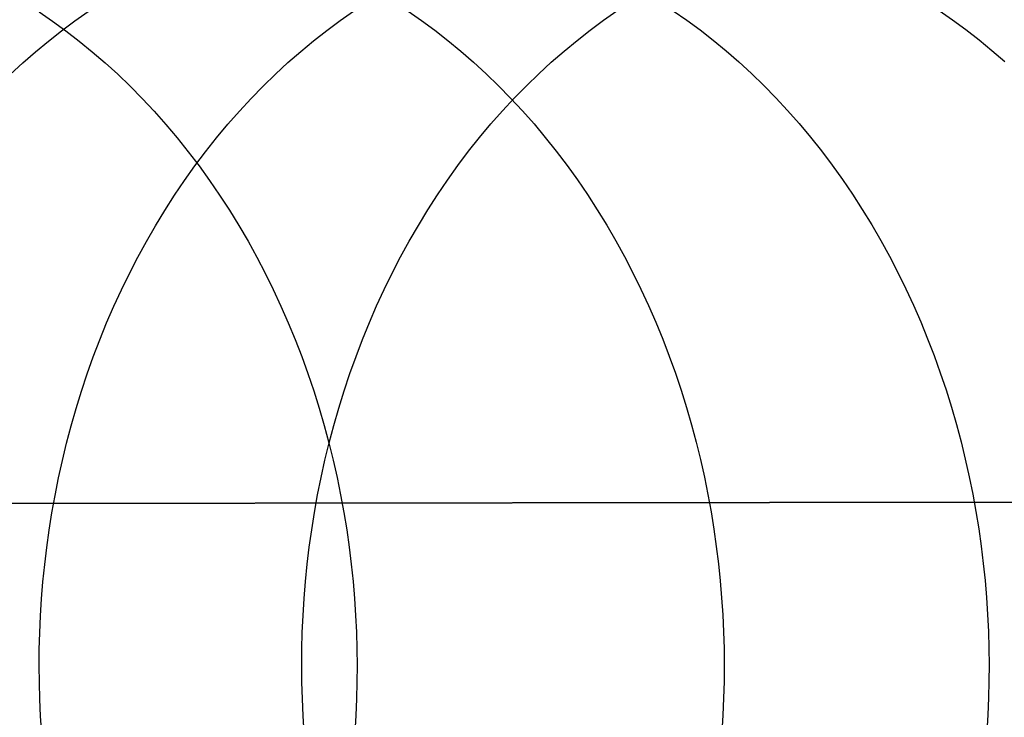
# Model space of a CAD drawing. Header units: millimetres. Extents: x -2852 to 102, y -106 to 97.
# Tile 108 of 256: x -2668.72 to -2659.49, y -5.65 to 0.89. Entities that reach past the tile are written whole.
import ezdxf

# ---------------------------------------------------------------- set-up
doc = ezdxf.new("R2010")
doc.units = ezdxf.units.MM
doc.header["$MEASUREMENT"] = 0
doc.layers.add('Predefinito', color=5, linetype='Continuous')

msp = doc.modelspace()

# ---------------------------------------------------------------- linework, layer by layer
at = {"layer": 'Predefinito', "extrusion": (-0.572356, -0.000782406, 0.820005)}
msp.add_lwpolyline([(1.5243, -1624.0521), (1.369, -1624.0504), (1.2123, -1624.0452), (1.0544, -1624.0363), (0.8953, -1624.0238), (0.7353, -1624.0075), (0.5745, -1623.9874), (0.4128, -1623.9633), (0.2506, -1623.9353), (0.0879, -1623.9031), (-0.0752, -1623.8669), (-0.2385, -1623.8265), (-0.4018, -1623.7819), (-0.565, -1623.733), (-0.7279, -1623.6799), (-0.8904, -1623.6224), (-1.0523, -1623.5606), (-1.2135, -1623.4945), (-1.3737, -1623.424), (-1.5329, -1623.3492), (-1.6907, -1623.2701), (-1.8472, -1623.1867), (-2.002, -1623.099), (-2.155, -1623.0071), (-2.3061, -1622.9111), (-2.4551, -1622.8109), (-2.6018, -1622.7067), (-2.7461, -1622.5986), (-2.8878, -1622.4866), (-3.0267, -1622.3708), (-3.1627, -1622.2513), (-3.2956, -1622.1283), (-3.4254, -1622.0019), (-3.5519, -1621.8721), (-3.6749, -1621.7391), (-3.7944, -1621.6031), (-3.9101, -1621.4642), (-4.0222, -1621.3225), (-4.1303, -1621.1783), (-4.2345, -1621.0316), (-4.3346, -1620.8826), (-4.4307, -1620.7315), (-4.5226, -1620.5784), (-4.6102, -1620.4236), (-4.6937, -1620.2672), (-4.7728, -1620.1093), (-4.8476, -1619.9502), (-4.9181, -1619.7899), (-4.9842, -1619.6288), (-5.046, -1619.4669), (-5.1034, -1619.3044), (-5.1566, -1619.1414), (-5.2055, -1618.9782), (-5.2501, -1618.8149), (-5.2905, -1618.6517), (-5.3267, -1618.4886), (-5.3588, -1618.3259), (-5.3869, -1618.1636), (-5.4109, -1618.002), (-5.4311, -1617.8411), (-5.4474, -1617.6811), (-5.4599, -1617.5221), (-5.4687, -1617.3642), (-5.4739, -1617.2075), (-5.4757, -1617.0521), (-5.4739, -1616.8967), (-5.4687, -1616.7401), (-5.4599, -1616.5821), (-5.4474, -1616.4231), (-5.4311, -1616.2631), (-5.4109, -1616.1022), (-5.3869, -1615.9406), (-5.3588, -1615.7784), (-5.3267, -1615.6156), (-5.2905, -1615.4526), (-5.2501, -1615.2893), (-5.2055, -1615.126), (-5.1566, -1614.9628), (-5.1034, -1614.7999), (-5.046, -1614.6374), (-4.9842, -1614.4755), (-4.9181, -1614.3143), (-4.8476, -1614.1541), (-4.7728, -1613.9949), (-4.6937, -1613.8371), (-4.6102, -1613.6806), (-4.5226, -1613.5258), (-4.4307, -1613.3727), (-4.3346, -1613.2216), (-4.2345, -1613.0727), (-4.1303, -1612.926), (-4.0222, -1612.7817), (-3.9101, -1612.64), (-3.7944, -1612.5011), (-3.6749, -1612.3651), (-3.5519, -1612.2321), (-3.4254, -1612.1024), (-3.2956, -1611.9759), (-3.1627, -1611.8529), (-3.0267, -1611.7334), (-2.8878, -1611.6176), (-2.7461, -1611.5056), (-2.6018, -1611.3975), (-2.4551, -1611.2933), (-2.3061, -1611.1931), (-2.155, -1611.0971), (-2.002, -1611.0052), (-1.8472, -1610.9175), (-1.6907, -1610.8341), (-1.5329, -1610.755), (-1.3737, -1610.6802), (-1.2135, -1610.6097), (-1.0523, -1610.5436), (-0.8904, -1610.4818), (-0.7279, -1610.4243), (-0.565, -1610.3712), (-0.4018, -1610.3223), (-0.2385, -1610.2777), (-0.0752, -1610.2373), (0.0879, -1610.2011), (0.2506, -1610.169), (0.4128, -1610.1409), (0.5745, -1610.1169), (0.7353, -1610.0967), (0.8953, -1610.0804), (1.0544, -1610.0679), (1.2123, -1610.0591), (1.369, -1610.0538), (1.5243, -1610.0521), (1.6797, -1610.0538), (1.8364, -1610.0591), (1.9943, -1610.0679), (2.1533, -1610.0804), (2.3133, -1610.0967), (2.4742, -1610.1169), (2.6358, -1610.1409), (2.7981, -1610.169), (2.9608, -1610.2011), (3.1239, -1610.2373), (3.2871, -1610.2777), (3.4504, -1610.3223), (3.6136, -1610.3712), (3.7766, -1610.4243), (3.9391, -1610.4818), (4.101, -1610.5436), (4.2622, -1610.6097), (4.4224, -1610.6802), (4.5815, -1610.755), (4.7394, -1610.8341), (4.8958, -1610.9175), (5.0507, -1611.0052), (5.2037, -1611.0971), (5.3548, -1611.1931), (5.5038, -1611.2933), (5.6505, -1611.3975), (5.7948, -1611.5056), (5.9364, -1611.6176), (6.0753, -1611.7334), (6.2113, -1611.8529), (6.3443, -1611.9759), (6.4741, -1612.1024), (6.6005, -1612.2321), (6.7236, -1612.3651), (6.843, -1612.5011), (6.9588, -1612.64), (7.0708, -1612.7817), (7.179, -1612.926), (7.2831, -1613.0727), (7.3833, -1613.2216), (7.4793, -1613.3727), (7.5712, -1613.5258), (7.6589, -1613.6806), (7.7423, -1613.8371), (7.8214, -1613.9949), (7.8962, -1614.1541), (7.9667, -1614.3143), (8.0328, -1614.4755), (8.0946, -1614.6374), (8.1521, -1614.7999), (8.2053, -1614.9628), (8.2541, -1615.126), (8.2987, -1615.2893), (8.3391, -1615.4526), (8.3754, -1615.6156), (8.4075, -1615.7784), (8.4355, -1615.9406), (8.4596, -1616.1022), (8.4797, -1616.2631), (8.496, -1616.4231), (8.5085, -1616.5821), (8.5174, -1616.7401), (8.5226, -1616.8967), (8.5243, -1617.0521), (8.5226, -1617.2075), (8.5174, -1617.3642), (8.5085, -1617.5221), (8.496, -1617.6811), (8.4797, -1617.8411), (8.4596, -1618.002), (8.4355, -1618.1636), (8.4075, -1618.3259), (8.3754, -1618.4886), (8.3391, -1618.6517), (8.2987, -1618.8149), (8.2541, -1618.9782), (8.2053, -1619.1414), (8.1521, -1619.3044), (8.0946, -1619.4669), (8.0328, -1619.6288), (7.9667, -1619.7899), (7.8962, -1619.9502), (7.8214, -1620.1093), (7.7423, -1620.2672), (7.6589, -1620.4236), (7.5712, -1620.5784), (7.4793, -1620.7315), (7.3833, -1620.8826), (7.2831, -1621.0316), (7.179, -1621.1783), (7.0708, -1621.3225), (6.9588, -1621.4642), (6.843, -1621.6031), (6.7236, -1621.7391), (6.6005, -1621.8721), (6.4741, -1622.0019), (6.3443, -1622.1283), (6.2113, -1622.2513), (6.0753, -1622.3708), (5.9364, -1622.4866), (5.7948, -1622.5986), (5.6505, -1622.7067), (5.5038, -1622.8109), (5.3548, -1622.9111), (5.2037, -1623.0071), (5.0507, -1623.099), (4.8958, -1623.1867), (4.7394, -1623.2701), (4.5815, -1623.3492), (4.4224, -1623.424), (4.2622, -1623.4945), (4.101, -1623.5606), (3.9391, -1623.6224), (3.7766, -1623.6799), (3.6136, -1623.733), (3.4504, -1623.7819), (3.2871, -1623.8265), (3.1239, -1623.8669), (2.9608, -1623.9031), (2.7981, -1623.9353), (2.6358, -1623.9633), (2.4742, -1623.9874), (2.3133, -1624.0075), (2.1533, -1624.0238), (1.9943, -1624.0363), (1.8364, -1624.0452), (1.6797, -1624.0504), (1.5243, -1624.0521)], dxfattribs=at)
msp.add_lwpolyline([(1.5243, -1624.0521), (1.369, -1624.0504), (1.2123, -1624.0452), (1.0544, -1624.0363), (0.8953, -1624.0238), (0.7353, -1624.0075), (0.5745, -1623.9874), (0.4128, -1623.9633), (0.2506, -1623.9353), (0.0879, -1623.9031), (-0.0752, -1623.8669), (-0.2385, -1623.8265), (-0.4018, -1623.7819), (-0.565, -1623.733), (-0.7279, -1623.6799), (-0.8904, -1623.6224), (-1.0523, -1623.5606), (-1.2135, -1623.4945), (-1.3737, -1623.424), (-1.5329, -1623.3492), (-1.6907, -1623.2701), (-1.8472, -1623.1867), (-2.002, -1623.099), (-2.155, -1623.0071), (-2.3061, -1622.9111), (-2.4551, -1622.8109), (-2.6018, -1622.7067), (-2.7461, -1622.5986), (-2.8878, -1622.4866), (-3.0267, -1622.3708), (-3.1627, -1622.2513), (-3.2956, -1622.1283), (-3.4254, -1622.0019), (-3.5519, -1621.8721), (-3.6749, -1621.7391), (-3.7944, -1621.6031), (-3.9101, -1621.4642), (-4.0222, -1621.3225), (-4.1303, -1621.1783), (-4.2345, -1621.0316), (-4.3346, -1620.8826), (-4.4307, -1620.7315), (-4.5226, -1620.5784), (-4.6102, -1620.4236), (-4.6937, -1620.2672), (-4.7728, -1620.1093), (-4.8476, -1619.9502), (-4.9181, -1619.7899), (-4.9842, -1619.6288), (-5.046, -1619.4669), (-5.1034, -1619.3044), (-5.1566, -1619.1414), (-5.2055, -1618.9782), (-5.2501, -1618.8149), (-5.2905, -1618.6517), (-5.3267, -1618.4886), (-5.3588, -1618.3259), (-5.3869, -1618.1636), (-5.4109, -1618.002), (-5.4311, -1617.8411), (-5.4474, -1617.6811), (-5.4599, -1617.5221), (-5.4687, -1617.3642), (-5.4739, -1617.2075), (-5.4757, -1617.0521), (-5.4739, -1616.8967), (-5.4687, -1616.7401), (-5.4599, -1616.5821), (-5.4474, -1616.4231), (-5.4311, -1616.2631), (-5.4109, -1616.1022), (-5.3869, -1615.9406), (-5.3588, -1615.7784), (-5.3267, -1615.6156), (-5.2905, -1615.4526), (-5.2501, -1615.2893), (-5.2055, -1615.126), (-5.1566, -1614.9628), (-5.1034, -1614.7999), (-5.046, -1614.6374), (-4.9842, -1614.4755), (-4.9181, -1614.3143), (-4.8476, -1614.1541), (-4.7728, -1613.9949), (-4.6937, -1613.8371), (-4.6102, -1613.6806), (-4.5226, -1613.5258), (-4.4307, -1613.3727), (-4.3346, -1613.2216), (-4.2345, -1613.0727), (-4.1303, -1612.926), (-4.0222, -1612.7817), (-3.9101, -1612.64), (-3.7944, -1612.5011), (-3.6749, -1612.3651), (-3.5519, -1612.2321), (-3.4254, -1612.1024), (-3.2956, -1611.9759), (-3.1627, -1611.8529), (-3.0267, -1611.7334), (-2.8878, -1611.6176), (-2.7461, -1611.5056), (-2.6018, -1611.3975), (-2.4551, -1611.2933), (-2.3061, -1611.1931), (-2.155, -1611.0971), (-2.002, -1611.0052), (-1.8472, -1610.9175), (-1.6907, -1610.8341), (-1.5329, -1610.755), (-1.3737, -1610.6802), (-1.2135, -1610.6097), (-1.0523, -1610.5436), (-0.8904, -1610.4818), (-0.7279, -1610.4243), (-0.565, -1610.3712), (-0.4018, -1610.3223), (-0.2385, -1610.2777), (-0.0752, -1610.2373), (0.0879, -1610.2011), (0.2506, -1610.169), (0.4128, -1610.1409), (0.5745, -1610.1169), (0.7353, -1610.0967), (0.8953, -1610.0804), (1.0544, -1610.0679), (1.2123, -1610.0591), (1.369, -1610.0538), (1.5243, -1610.0521), (1.6797, -1610.0538), (1.8364, -1610.0591), (1.9943, -1610.0679), (2.1533, -1610.0804), (2.3133, -1610.0967), (2.4742, -1610.1169), (2.6358, -1610.1409), (2.7981, -1610.169), (2.9608, -1610.2011), (3.1239, -1610.2373), (3.2871, -1610.2777), (3.4504, -1610.3223), (3.6136, -1610.3712), (3.7766, -1610.4243), (3.9391, -1610.4818), (4.101, -1610.5436), (4.2622, -1610.6097), (4.4224, -1610.6802), (4.5815, -1610.755), (4.7394, -1610.8341), (4.8958, -1610.9175), (5.0507, -1611.0052), (5.2037, -1611.0971), (5.3548, -1611.1931), (5.5038, -1611.2933), (5.6505, -1611.3975), (5.7948, -1611.5056), (5.9364, -1611.6176), (6.0753, -1611.7334), (6.2113, -1611.8529), (6.3443, -1611.9759), (6.4741, -1612.1024), (6.6005, -1612.2321), (6.7236, -1612.3651), (6.843, -1612.5011), (6.9588, -1612.64), (7.0708, -1612.7817), (7.179, -1612.926), (7.2831, -1613.0727), (7.3833, -1613.2216), (7.4793, -1613.3727), (7.5712, -1613.5258), (7.6589, -1613.6806), (7.7423, -1613.8371), (7.8214, -1613.9949), (7.8962, -1614.1541), (7.9667, -1614.3143), (8.0328, -1614.4755), (8.0946, -1614.6374), (8.1521, -1614.7999), (8.2053, -1614.9628), (8.2541, -1615.126), (8.2987, -1615.2893), (8.3391, -1615.4526), (8.3754, -1615.6156), (8.4075, -1615.7784), (8.4355, -1615.9406), (8.4596, -1616.1022), (8.4797, -1616.2631), (8.496, -1616.4231), (8.5085, -1616.5821), (8.5174, -1616.7401), (8.5226, -1616.8967), (8.5243, -1617.0521), (8.5226, -1617.2075), (8.5174, -1617.3642), (8.5085, -1617.5221), (8.496, -1617.6811), (8.4797, -1617.8411), (8.4596, -1618.002), (8.4355, -1618.1636), (8.4075, -1618.3259), (8.3754, -1618.4886), (8.3391, -1618.6517), (8.2987, -1618.8149), (8.2541, -1618.9782), (8.2053, -1619.1414), (8.1521, -1619.3044), (8.0946, -1619.4669), (8.0328, -1619.6288), (7.9667, -1619.7899), (7.8962, -1619.9502), (7.8214, -1620.1093), (7.7423, -1620.2672), (7.6589, -1620.4236), (7.5712, -1620.5784), (7.4793, -1620.7315), (7.3833, -1620.8826), (7.2831, -1621.0316), (7.179, -1621.1783), (7.0708, -1621.3225), (6.9588, -1621.4642), (6.843, -1621.6031), (6.7236, -1621.7391), (6.6005, -1621.8721), (6.4741, -1622.0019), (6.3443, -1622.1283), (6.2113, -1622.2513), (6.0753, -1622.3708), (5.9364, -1622.4866), (5.7948, -1622.5986), (5.6505, -1622.7067), (5.5038, -1622.8109), (5.3548, -1622.9111), (5.2037, -1623.0071), (5.0507, -1623.099), (4.8958, -1623.1867), (4.7394, -1623.2701), (4.5815, -1623.3492), (4.4224, -1623.424), (4.2622, -1623.4945), (4.101, -1623.5606), (3.9391, -1623.6224), (3.7766, -1623.6799), (3.6136, -1623.733), (3.4504, -1623.7819), (3.2871, -1623.8265), (3.1239, -1623.8669), (2.9608, -1623.9031), (2.7981, -1623.9353), (2.6358, -1623.9633), (2.4742, -1623.9874), (2.3133, -1624.0075), (2.1533, -1624.0238), (1.9943, -1624.0363), (1.8364, -1624.0452), (1.6797, -1624.0504), (1.5243, -1624.0521)], dxfattribs=at)
at = {"layer": 'Predefinito', "extrusion": (-0.001367, 0.999999, 0)}
for points in [[(1893.3513, 1025.4229), (1943.9956, 932.904), (1961.1959, 903.3342), (1978.994, 874.095), (1998.6168, 843.5456), (2019.5738, 812.9373), (2030.5422, 797.7648), (2041.8072, 782.7957), (2053.3627, 768.0911), (2065.2623, 753.6443), (2077.3788, 739.6633), (2089.8878, 726.0077), (2102.5414, 713.0046), (2109.032, 706.6532), (2115.6374, 700.4117), (2122.1649, 694.4648), (2128.8096, 688.6383), (2135.5761, 682.9421), (2142.4691, 677.3856), (2149.2479, 672.1639), (2156.1525, 667.0941), (2163.1865, 662.1889), (2170.3533, 657.4619), (2177.3851, 653.0903), (2184.546, 648.9111), (2191.838, 644.9392), (2199.2613, 641.1915), (2206.5587, 637.7995), (2213.976, 634.6499), (2217.7289, 633.1714), (2221.5106, 631.7599), (2225.3208, 630.4178), (2229.1588, 629.1473), (2233.4928, 627.8109), (2237.8555, 626.5694), (2242.242, 625.4243), (2246.6505, 624.3754), (2250.8207, 623.4747), (2255.0074, 622.6582), (2259.2089, 621.9254), (2263.4227, 621.2759), (2267.6188, 620.7127), (2271.8233, 620.2303), (2276.0345, 619.8281), (2280.2512, 619.5051), (2284.4717, 619.2606), (2288.6946, 619.0935), (2292.9184, 619.0029), (2297.1415, 618.9878), (2305.5571, 619.179), (2313.9548, 619.658), (2322.3259, 620.4161), (2330.6621, 621.4445), (2338.9478, 622.7332), (2347.1847, 624.2748), (2355.3671, 626.0616), (2363.4892, 628.0855), (2371.5103, 630.3287), (2379.462, 632.793), (2387.3406, 635.4723), (2395.1417, 638.3606), (2402.7715, 641.415), (2410.318, 644.6639), (2417.778, 648.1038), (2425.148, 651.7311), (2432.2668, 655.4573), (2439.2919, 659.3574), (2446.2189, 663.4297), (2453.0436, 667.6732), (2459.337, 671.8009), (2465.5326, 676.0782), (2471.6259, 680.5058), (2477.6115, 685.0847), (2485.196, 691.2439), (2492.573, 697.6528), (2496.4802, 701.2274), (2500.3221, 704.8715), (2504.0977, 708.5833), (2507.8058, 712.3607), (2514.8898, 719.9615), (2521.7096, 727.7889), (2528.2102, 735.7512), (2534.4596, 743.8977), (2540.4611, 752.2003), (2546.2336, 760.6472), (2551.8245, 769.2712), (2557.2135, 778.0006), (2562.5223, 786.9957), (2567.6636, 796.0697), (2577.5268, 814.3909), (2632.8234, 924.5811), (2644.4518, 945.9818), (2657.0179, 967.7557), (2680.5032, 1005.6033), (2683.7264, 1011.1035), (2686.6735, 1016.4859), (2687.9951, 1019.0757), (2689.2688, 1021.7311), (2690.3544, 1024.1685), (2690.8749, 1025.4166), (2691.3778, 1026.6871)], [(1893.3513, 1025.4229), (1943.9956, 932.904), (1961.1959, 903.3342), (1978.994, 874.095), (1998.6168, 843.5456), (2019.5738, 812.9373), (2030.5422, 797.7648), (2041.8072, 782.7957), (2053.3627, 768.0911), (2065.2623, 753.6443), (2077.3788, 739.6633), (2089.8878, 726.0077), (2102.5414, 713.0046), (2109.032, 706.6532), (2115.6374, 700.4117), (2122.1649, 694.4648), (2128.8096, 688.6383), (2135.5761, 682.9421), (2142.4691, 677.3856), (2149.2479, 672.1639), (2156.1525, 667.0941), (2163.1865, 662.1889), (2170.3533, 657.4619), (2177.3851, 653.0903), (2184.546, 648.9111), (2191.838, 644.9392), (2199.2613, 641.1915), (2206.5587, 637.7995), (2213.976, 634.6499), (2217.7289, 633.1714), (2221.5106, 631.7599), (2225.3208, 630.4178), (2229.1588, 629.1473), (2233.4928, 627.8109), (2237.8555, 626.5694), (2242.242, 625.4243), (2246.6505, 624.3754), (2250.8207, 623.4747), (2255.0074, 622.6582), (2259.2089, 621.9254), (2263.4227, 621.2759), (2267.6188, 620.7127), (2271.8233, 620.2303), (2276.0345, 619.8281), (2280.2512, 619.5051), (2284.4717, 619.2606), (2288.6946, 619.0935), (2292.9184, 619.0029), (2297.1415, 618.9878), (2305.5571, 619.179), (2313.9548, 619.658), (2322.3259, 620.4161), (2330.6621, 621.4445), (2338.9478, 622.7332), (2347.1847, 624.2748), (2355.3671, 626.0616), (2363.4892, 628.0855), (2371.5103, 630.3287), (2379.462, 632.793), (2387.3406, 635.4723), (2395.1417, 638.3606), (2402.7715, 641.415), (2410.318, 644.6639), (2417.778, 648.1038), (2425.148, 651.7311), (2432.2668, 655.4573), (2439.2919, 659.3574), (2446.2189, 663.4297), (2453.0436, 667.6732), (2459.337, 671.8009), (2465.5326, 676.0782), (2471.6259, 680.5058), (2477.6115, 685.0847), (2485.196, 691.2439), (2492.573, 697.6528), (2496.4802, 701.2274), (2500.3221, 704.8715), (2504.0977, 708.5833), (2507.8058, 712.3607), (2514.8898, 719.9615), (2521.7096, 727.7889), (2528.2102, 735.7512), (2534.4596, 743.8977), (2540.4611, 752.2003), (2546.2336, 760.6472), (2551.8245, 769.2712), (2557.2135, 778.0006), (2562.5223, 786.9957), (2567.6636, 796.0697), (2577.5268, 814.3909), (2632.8234, 924.5811), (2644.4518, 945.9818), (2657.0179, 967.7557), (2680.5032, 1005.6033), (2683.7264, 1011.1035), (2686.6735, 1016.4859), (2687.9951, 1019.0757), (2689.2688, 1021.7311), (2690.3544, 1024.1685), (2690.8749, 1025.4166), (2691.3778, 1026.6871)], [(2685.0936, 1029.6564), (2684.6528, 1028.5144), (2684.1788, 1027.3536), (2683.1364, 1024.9778), (2681.9763, 1022.5344), (2680.7082, 1020.0285), (2679.3422, 1017.4655), (2677.8881, 1014.8506), (2674.7548, 1009.4858), (2647.2361, 964.8121), (2634.8852, 943.0069), (2623.4375, 921.6082), (2573.472, 821.6064), (2563.6785, 803.1831), (2553.5331, 785.345), (2548.2725, 776.6534), (2542.8567, 768.1177), (2537.2633, 759.7411), (2531.4699, 751.5268), (2525.4541, 743.4779), (2519.1934, 735.5977), (2512.6655, 727.8893), (2505.848, 720.356), (2498.7184, 713.0009), (2495.0296, 709.3912), (2491.2543, 705.8272), (2487.3899, 702.3094), (2483.4334, 698.8382), (2479.3821, 695.4139), (2475.2332, 692.0369), (2469.3436, 687.4557), (2463.2705, 682.9735), (2457.0213, 678.5986), (2450.6037, 674.3391), (2444.0255, 670.2031), (2437.2942, 666.1989), (2430.4175, 662.3344), (2423.4032, 658.618), (2416.2587, 655.0577), (2408.9919, 651.6617), (2401.6103, 648.4381), (2394.1215, 645.3951), (2386.5334, 642.5408), (2378.8534, 639.8833), (2371.0894, 637.4309), (2363.2488, 635.1916), (2355.3394, 633.1736), (2347.3689, 631.3851), (2339.3448, 629.8342), (2331.2749, 628.529), (2323.1668, 627.4777), (2315.0282, 626.6884), (2306.8666, 626.1693), (2298.6899, 625.9286), (2294.5981, 625.9151), (2290.5055, 625.9743), (2286.4129, 626.1071), (2282.3212, 626.3146), (2278.2315, 626.5978), (2274.1447, 626.9576), (2270.0618, 627.3953), (2265.9836, 627.9116), (2261.9112, 628.5078), (2257.8455, 629.1847), (2253.7875, 629.9434), (2249.7381, 630.7849), (2245.6984, 631.7103), (2241.6691, 632.7205), (2237.6514, 633.8166), (2233.6461, 634.9996), (2229.9718, 636.1656), (2226.309, 637.4051), (2222.6577, 638.717), (2219.0183, 640.1002), (2215.3907, 641.5537), (2211.7751, 643.0766), (2204.5803, 646.326), (2197.4351, 649.8401), (2190.3403, 653.6107), (2183.2971, 657.6296), (2176.3063, 661.8883), (2169.3691, 666.3788), (2162.4864, 671.0927), (2155.6592, 676.0217), (2148.8886, 681.1576), (2142.1755, 686.4921), (2135.5209, 692.0169), (2128.926, 697.7239), (2122.3916, 703.6046), (2115.9187, 709.6508), (2109.5085, 715.8544), (2096.8797, 728.7002), (2084.5134, 742.0758), (2072.4176, 755.9152), (2060.6003, 770.1522), (2049.0696, 784.7206), (2037.8335, 799.5544), (2026.9002, 814.5872), (2005.9738, 844.9859), (1986.3551, 875.3875), (1968.1083, 905.2629), (1951.298, 934.0829), (1899.711, 1028.227)], [(2685.0936, 1029.6564), (2684.6528, 1028.5144), (2684.1788, 1027.3536), (2683.1364, 1024.9778), (2681.9763, 1022.5344), (2680.7082, 1020.0285), (2679.3422, 1017.4655), (2677.8881, 1014.8506), (2674.7548, 1009.4858), (2647.2361, 964.8121), (2634.8852, 943.0069), (2623.4375, 921.6082), (2573.472, 821.6064), (2563.6785, 803.1831), (2553.5331, 785.345), (2548.2725, 776.6534), (2542.8567, 768.1177), (2537.2633, 759.7411), (2531.4699, 751.5268), (2525.4541, 743.4779), (2519.1934, 735.5977), (2512.6655, 727.8893), (2505.848, 720.356), (2498.7184, 713.0009), (2495.0296, 709.3912), (2491.2543, 705.8272), (2487.3899, 702.3094), (2483.4334, 698.8382), (2479.3821, 695.4139), (2475.2332, 692.0369), (2469.3436, 687.4557), (2463.2705, 682.9735), (2457.0213, 678.5986), (2450.6037, 674.3391), (2444.0255, 670.2031), (2437.2942, 666.1989), (2430.4175, 662.3344), (2423.4032, 658.618), (2416.2587, 655.0577), (2408.9919, 651.6617), (2401.6103, 648.4381), (2394.1215, 645.3951), (2386.5334, 642.5408), (2378.8534, 639.8833), (2371.0894, 637.4309), (2363.2488, 635.1916), (2355.3394, 633.1736), (2347.3689, 631.3851), (2339.3448, 629.8342), (2331.2749, 628.529), (2323.1668, 627.4777), (2315.0282, 626.6884), (2306.8666, 626.1693), (2298.6899, 625.9286), (2294.5981, 625.9151), (2290.5055, 625.9743), (2286.4129, 626.1071), (2282.3212, 626.3146), (2278.2315, 626.5978), (2274.1447, 626.9576), (2270.0618, 627.3953), (2265.9836, 627.9116), (2261.9112, 628.5078), (2257.8455, 629.1847), (2253.7875, 629.9434), (2249.7381, 630.7849), (2245.6984, 631.7103), (2241.6691, 632.7205), (2237.6514, 633.8166), (2233.6461, 634.9996), (2229.9718, 636.1656), (2226.309, 637.4051), (2222.6577, 638.717), (2219.0183, 640.1002), (2215.3907, 641.5537), (2211.7751, 643.0766), (2204.5803, 646.326), (2197.4351, 649.8401), (2190.3403, 653.6107), (2183.2971, 657.6296), (2176.3063, 661.8883), (2169.3691, 666.3788), (2162.4864, 671.0927), (2155.6592, 676.0217), (2148.8886, 681.1576), (2142.1755, 686.4921), (2135.5209, 692.0169), (2128.926, 697.7239), (2122.3916, 703.6046), (2115.9187, 709.6508), (2109.5085, 715.8544), (2096.8797, 728.7002), (2084.5134, 742.0758), (2072.4176, 755.9152), (2060.6003, 770.1522), (2049.0696, 784.7206), (2037.8335, 799.5544), (2026.9002, 814.5872), (2005.9738, 844.9859), (1986.3551, 875.3875), (1968.1083, 905.2629), (1951.298, 934.0829), (1899.711, 1028.227)], [(1905.9978, 1031.4284), (1956.521, 939.1583), (1973.6045, 909.8169), (1991.2591, 880.8453), (2010.6959, 850.6234), (2031.4185, 820.4008), (2042.2474, 805.4451), (2053.3557, 790.7096), (2064.7349, 776.2565), (2076.4343, 762.0815), (2088.3256, 748.3907), (2100.5765, 735.0493), (2112.9396, 722.3789), (2119.2683, 716.2038), (2125.6996, 710.1457), (2132.0451, 704.3836), (2138.4936, 698.7489), (2145.0483, 693.2512), (2151.7125, 687.9004), (2158.2527, 682.8836), (2164.8998, 678.025), (2171.6556, 673.3368), (2178.5216, 668.8319), (2185.2407, 664.6786), (2192.0643, 660.721), (2198.9929, 656.9728), (2206.0248, 653.4493), (2212.9163, 650.2727), (2219.8988, 647.3354), (2223.4231, 645.9611), (2226.9689, 644.6521), (2230.5359, 643.4102), (2234.1237, 642.2374), (2238.1696, 641.0066), (2242.2409, 639.8648), (2246.3367, 638.8122), (2250.4555, 637.8484), (2254.3532, 637.0217), (2258.2683, 636.2731), (2262.1992, 635.6023), (2266.1441, 635.0089), (2270.0749, 634.4956), (2274.0159, 634.0576), (2277.9659, 633.6942), (2281.9237, 633.4049), (2285.888, 633.1888), (2289.8574, 633.0452), (2293.8305, 632.9732), (2297.8058, 632.972), (2305.7365, 633.1779), (2313.662, 633.6549), (2321.5739, 634.3959), (2329.464, 635.3931), (2337.3169, 636.6379), (2345.1337, 638.1238), (2352.9081, 639.844), (2360.6338, 641.7912), (2368.2714, 643.9488), (2375.8498, 646.3189), (2383.3647, 648.8958), (2390.8108, 651.6738), (2398.0976, 654.6117), (2405.3082, 657.7369), (2412.4383, 661.0455), (2419.4838, 664.534), (2426.2894, 668.1171), (2433.0047, 671.8663), (2439.6244, 675.7793), (2446.1436, 679.8547), (2452.1514, 683.8162), (2458.0613, 687.918), (2463.8679, 692.1597), (2469.5647, 696.5411), (2476.7743, 702.4276), (2483.7834, 708.5498), (2487.4956, 711.9642), (2491.1463, 715.4452), (2494.7348, 718.9917), (2498.2606, 722.6022), (2505.0019, 729.8726), (2511.5018, 737.3702), (2517.7098, 745.011), (2523.6922, 752.8456), (2529.4531, 760.8504), (2535.0109, 769.0168), (2540.4112, 777.379), (2545.6342, 785.8694), (2550.7974, 794.646), (2555.8155, 803.5277), (2565.4928, 821.5451), (2620.8318, 931.8062), (2632.6308, 953.4827), (2645.4135, 975.5875), (2668.9057, 1013.4453), (2671.9369, 1018.6538), (2673.3072, 1021.1295), (2674.6186, 1023.6048), (2675.7807, 1025.9176), (2676.8666, 1028.2262), (2677.7573, 1030.2772), (2678.1696, 1031.2967), (2678.5569, 1032.3105)], [(1905.9978, 1031.4284), (1956.521, 939.1583), (1973.6045, 909.8169), (1991.2591, 880.8453), (2010.6959, 850.6234), (2031.4185, 820.4008), (2042.2474, 805.4451), (2053.3557, 790.7096), (2064.7349, 776.2565), (2076.4343, 762.0815), (2088.3256, 748.3907), (2100.5765, 735.0493), (2112.9396, 722.3789), (2119.2683, 716.2038), (2125.6996, 710.1457), (2132.0451, 704.3836), (2138.4936, 698.7489), (2145.0483, 693.2512), (2151.7125, 687.9004), (2158.2527, 682.8836), (2164.8998, 678.025), (2171.6556, 673.3368), (2178.5216, 668.8319), (2185.2407, 664.6786), (2192.0643, 660.721), (2198.9929, 656.9728), (2206.0248, 653.4493), (2212.9163, 650.2727), (2219.8988, 647.3354), (2223.4231, 645.9611), (2226.9689, 644.6521), (2230.5359, 643.4102), (2234.1237, 642.2374), (2238.1696, 641.0066), (2242.2409, 639.8648), (2246.3367, 638.8122), (2250.4555, 637.8484), (2254.3532, 637.0217), (2258.2683, 636.2731), (2262.1992, 635.6023), (2266.1441, 635.0089), (2270.0749, 634.4956), (2274.0159, 634.0576), (2277.9659, 633.6942), (2281.9237, 633.4049), (2285.888, 633.1888), (2289.8574, 633.0452), (2293.8305, 632.9732), (2297.8058, 632.972), (2305.7365, 633.1779), (2313.662, 633.6549), (2321.5739, 634.3959), (2329.464, 635.3931), (2337.3169, 636.6379), (2345.1337, 638.1238), (2352.9081, 639.844), (2360.6338, 641.7912), (2368.2714, 643.9488), (2375.8498, 646.3189), (2383.3647, 648.8958), (2390.8108, 651.6738), (2398.0976, 654.6117), (2405.3082, 657.7369), (2412.4383, 661.0455), (2419.4838, 664.534), (2426.2894, 668.1171), (2433.0047, 671.8663), (2439.6244, 675.7793), (2446.1436, 679.8547), (2452.1514, 683.8162), (2458.0613, 687.918), (2463.8679, 692.1597), (2469.5647, 696.5411), (2476.7743, 702.4276), (2483.7834, 708.5498), (2487.4956, 711.9642), (2491.1463, 715.4452), (2494.7348, 718.9917), (2498.2606, 722.6022), (2505.0019, 729.8726), (2511.5018, 737.3702), (2517.7098, 745.011), (2523.6922, 752.8456), (2529.4531, 760.8504), (2535.0109, 769.0168), (2540.4112, 777.379), (2545.6342, 785.8694), (2550.7974, 794.646), (2555.8155, 803.5277), (2565.4928, 821.5451), (2620.8318, 931.8062), (2632.6308, 953.4827), (2645.4135, 975.5875), (2668.9057, 1013.4453), (2671.9369, 1018.6538), (2673.3072, 1021.1295), (2674.6186, 1023.6048), (2675.7807, 1025.9176), (2676.8666, 1028.2262), (2677.7573, 1030.2772), (2678.1696, 1031.2967), (2678.5569, 1032.3105)]]:
    msp.add_lwpolyline(points, dxfattribs=at)
at = {"layer": 'Predefinito'}
for points in [[(-2668.8071, 0.3739, 992.0013), (-2668.69, 0.4822, 992.0852), (-2668.5708, 0.5866, 992.1705), (-2668.4497, 0.6869, 992.2572), (-2668.327, 0.7831, 992.3451), (-2668.2026, 0.8752, 992.4341), (-2668.0768, 0.963, 992.5242)], [(-2668.8071, 0.3739, 992.0013), (-2668.69, 0.4822, 992.0852), (-2668.5708, 0.5866, 992.1705), (-2668.4497, 0.6869, 992.2572), (-2668.327, 0.7831, 992.3451), (-2668.2026, 0.8752, 992.4341), (-2668.0768, 0.963, 992.5242)], [(-2668.5369, 0.9624, 1005.8806), (-2668.41, 0.8749, 1005.9694), (-2668.2844, 0.7832, 1006.0571), (-2668.1605, 0.6873, 1006.1438), (-2668.0383, 0.5873, 1006.2292), (-2667.918, 0.4833, 1006.3133), (-2667.7997, 0.3753, 1006.3961), (-2667.6835, 0.2634, 1006.4773), (-2667.5695, 0.1478, 1006.557), (-2667.4579, 0.0285, 1006.635), (-2667.3488, -0.0944, 1006.7112), (-2667.2423, -0.2207, 1006.7856), (-2667.1386, -0.3503, 1006.8582), (-2667.0376, -0.4831, 1006.9287), (-2666.9396, -0.619, 1006.9972), (-2666.8445, -0.7578, 1007.0636), (-2666.7525, -0.8993, 1007.1279), (-2666.6638, -1.0435, 1007.1899), (-2666.5782, -1.1901, 1007.2496), (-2666.496, -1.3389, 1007.3071), (-2666.4171, -1.4899, 1007.3621), (-2666.3416, -1.6429, 1007.4148), (-2666.2695, -1.7976, 1007.4651), (-2666.201, -1.9539, 1007.5129), (-2666.136, -2.1117, 1007.5583), (-2666.0745, -2.2708, 1007.6012), (-2666.0165, -2.4309, 1007.6416), (-2665.9621, -2.592, 1007.6796), (-2665.9113, -2.7539, 1007.715), (-2665.864, -2.9163, 1007.7479), (-2665.8202, -3.0792, 1007.7784), (-2665.7799, -3.2423, 1007.8064), (-2665.7432, -3.4056, 1007.832), (-2665.7099, -3.5688, 1007.8552), (-2665.68, -3.7318, 1007.876), (-2665.6534, -3.8945, 1007.8944), (-2665.6302, -4.0567, 1007.9105), (-2665.6103, -4.2183, 1007.9243), (-2665.5936, -4.3792, 1007.9358), (-2665.58, -4.5392, 1007.9452), (-2665.5695, -4.6982, 1007.9523), (-2665.5621, -4.8561, 1007.9574), (-2665.5576, -5.0128, 1007.9604), (-2665.556, -5.1681, 1007.9614), (-2665.5572, -5.3235, 1007.9604), (-2665.5612, -5.4802, 1007.9574), (-2665.5682, -5.6381, 1007.9523), (-2665.5783, -5.7971, 1007.9452)], [(-2668.5369, 0.9624, 1005.8806), (-2668.41, 0.8749, 1005.9694), (-2668.2844, 0.7832, 1006.0571), (-2668.1605, 0.6873, 1006.1438), (-2668.0383, 0.5873, 1006.2292), (-2667.918, 0.4833, 1006.3133), (-2667.7997, 0.3753, 1006.3961), (-2667.6835, 0.2634, 1006.4773), (-2667.5695, 0.1478, 1006.557), (-2667.4579, 0.0285, 1006.635), (-2667.3488, -0.0944, 1006.7112), (-2667.2423, -0.2207, 1006.7856), (-2667.1386, -0.3503, 1006.8582), (-2667.0376, -0.4831, 1006.9287), (-2666.9396, -0.619, 1006.9972), (-2666.8445, -0.7578, 1007.0636), (-2666.7525, -0.8993, 1007.1279), (-2666.6638, -1.0435, 1007.1899), (-2666.5782, -1.1901, 1007.2496), (-2666.496, -1.3389, 1007.3071), (-2666.4171, -1.4899, 1007.3621), (-2666.3416, -1.6429, 1007.4148), (-2666.2695, -1.7976, 1007.4651), (-2666.201, -1.9539, 1007.5129), (-2666.136, -2.1117, 1007.5583), (-2666.0745, -2.2708, 1007.6012), (-2666.0165, -2.4309, 1007.6416), (-2665.9621, -2.592, 1007.6796), (-2665.9113, -2.7539, 1007.715), (-2665.864, -2.9163, 1007.7479), (-2665.8202, -3.0792, 1007.7784), (-2665.7799, -3.2423, 1007.8064), (-2665.7432, -3.4056, 1007.832), (-2665.7099, -3.5688, 1007.8552), (-2665.68, -3.7318, 1007.876), (-2665.6534, -3.8945, 1007.8944), (-2665.6302, -4.0567, 1007.9105), (-2665.6103, -4.2183, 1007.9243), (-2665.5936, -4.3792, 1007.9358), (-2665.58, -4.5392, 1007.9452), (-2665.5695, -4.6982, 1007.9523), (-2665.5621, -4.8561, 1007.9574), (-2665.5576, -5.0128, 1007.9604), (-2665.556, -5.1681, 1007.9614), (-2665.5572, -5.3235, 1007.9604), (-2665.5612, -5.4802, 1007.9574), (-2665.5682, -5.6381, 1007.9523), (-2665.5783, -5.7971, 1007.9452)], [(-2668.5356, -5.1722, 986.4963), (-2668.5344, -5.0168, 986.4973), (-2668.5303, -4.8601, 986.5003), (-2668.5234, -4.7022, 986.5054), (-2668.5134, -4.5432, 986.5127), (-2668.5003, -4.3832, 986.5222), (-2668.4842, -4.2223, 986.5339), (-2668.4648, -4.0606, 986.5478), (-2668.4422, -3.8983, 986.5641), (-2668.4163, -3.7356, 986.5828), (-2668.387, -3.5725, 986.6038), (-2668.3543, -3.4092, 986.6273), (-2668.3182, -3.2458, 986.6532), (-2668.2787, -3.0825, 986.6815), (-2668.2356, -2.9195, 986.7124), (-2668.1891, -2.757, 986.7458), (-2668.139, -2.595, 986.7817), (-2668.0854, -2.4338, 986.8201), (-2668.0282, -2.2734, 986.861), (-2667.9675, -2.1142, 986.9044), (-2667.9033, -1.9563, 986.9504), (-2667.8356, -1.7997, 986.9988), (-2667.7645, -1.6448, 987.0497), (-2667.6899, -1.4917, 987.1031), (-2667.6119, -1.3405, 987.1589), (-2667.5306, -1.1914, 987.217), (-2667.4459, -1.0445, 987.2775), (-2667.3581, -0.9002, 987.3403), (-2667.2671, -0.7584, 987.4054), (-2667.173, -0.6193, 987.4726), (-2667.076, -0.4832, 987.542), (-2666.976, -0.3501, 987.6134), (-2666.8732, -0.2202, 987.6868), (-2666.7677, -0.0936, 987.7622), (-2666.6596, 0.0296, 987.8394), (-2666.5491, 0.1492, 987.9184), (-2666.4362, 0.2651, 987.9991), (-2666.321, 0.3773, 988.0813), (-2666.2037, 0.4856, 988.1651), (-2666.0844, 0.59, 988.2503), (-2665.9632, 0.6903, 988.3368), (-2665.8403, 0.7865, 988.4245), (-2665.7159, 0.8786, 988.5134), (-2665.5899, 0.9664, 988.6033)], [(-2668.5356, -5.1722, 986.4963), (-2668.5344, -5.0168, 986.4973), (-2668.5303, -4.8601, 986.5003), (-2668.5234, -4.7022, 986.5054), (-2668.5134, -4.5432, 986.5127), (-2668.5003, -4.3832, 986.5222), (-2668.4842, -4.2223, 986.5339), (-2668.4648, -4.0606, 986.5478), (-2668.4422, -3.8983, 986.5641), (-2668.4163, -3.7356, 986.5828), (-2668.387, -3.5725, 986.6038), (-2668.3543, -3.4092, 986.6273), (-2668.3182, -3.2458, 986.6532), (-2668.2787, -3.0825, 986.6815), (-2668.2356, -2.9195, 986.7124), (-2668.1891, -2.757, 986.7458), (-2668.139, -2.595, 986.7817), (-2668.0854, -2.4338, 986.8201), (-2668.0282, -2.2734, 986.861), (-2667.9675, -2.1142, 986.9044), (-2667.9033, -1.9563, 986.9504), (-2667.8356, -1.7997, 986.9988), (-2667.7645, -1.6448, 987.0497), (-2667.6899, -1.4917, 987.1031), (-2667.6119, -1.3405, 987.1589), (-2667.5306, -1.1914, 987.217), (-2667.4459, -1.0445, 987.2775), (-2667.3581, -0.9002, 987.3403), (-2667.2671, -0.7584, 987.4054), (-2667.173, -0.6193, 987.4726), (-2667.076, -0.4832, 987.542), (-2666.976, -0.3501, 987.6134), (-2666.8732, -0.2202, 987.6868), (-2666.7677, -0.0936, 987.7622), (-2666.6596, 0.0296, 987.8394), (-2666.5491, 0.1492, 987.9184), (-2666.4362, 0.2651, 987.9991), (-2666.321, 0.3773, 988.0813), (-2666.2037, 0.4856, 988.1651), (-2666.0844, 0.59, 988.2503), (-2665.9632, 0.6903, 988.3368), (-2665.8403, 0.7865, 988.4245), (-2665.7159, 0.8786, 988.5134), (-2665.5899, 0.9664, 988.6033)], [(-2666.0749, -5.1688, 982.5881), (-2666.0737, -5.0135, 982.5891), (-2666.0697, -4.8568, 982.5921), (-2666.0627, -4.6989, 982.5972), (-2666.0527, -4.5398, 982.6044), (-2666.0396, -4.3798, 982.6138), (-2666.0234, -4.2189, 982.6255), (-2666.0039, -4.0572, 982.6393), (-2665.9812, -3.895, 982.6555), (-2665.9552, -3.7322, 982.6741), (-2665.9259, -3.5691, 982.695), (-2665.8931, -3.4058, 982.7183), (-2665.8569, -3.2424, 982.744), (-2665.8172, -3.0792, 982.7722), (-2665.774, -2.9162, 982.8029), (-2665.7273, -2.7536, 982.8361), (-2665.6771, -2.5916, 982.8717), (-2665.6233, -2.4304, 982.9099), (-2665.566, -2.2701, 982.9505), (-2665.5051, -2.1109, 982.9937), (-2665.4407, -1.9529, 983.0394), (-2665.3728, -1.7964, 983.0875), (-2665.3014, -1.6415, 983.1381), (-2665.2265, -1.4883, 983.1911), (-2665.1483, -1.3371, 983.2466), (-2665.0667, -1.188, 983.3044), (-2664.9818, -1.0412, 983.3645), (-2664.8937, -0.8968, 983.4269), (-2664.8024, -0.755, 983.4915), (-2664.7081, -0.616, 983.5583), (-2664.6107, -0.4798, 983.6273), (-2664.5104, -0.3467, 983.6983), (-2664.4073, -0.2168, 983.7713), (-2664.3015, -0.0902, 983.8461), (-2664.1931, 0.033, 983.9229), (-2664.0821, 0.1526, 984.0014), (-2663.9689, 0.2685, 984.0815), (-2663.8533, 0.3807, 984.1633), (-2663.7356, 0.489, 984.2465), (-2663.616, 0.5933, 984.3312), (-2663.4944, 0.6937, 984.4172), (-2663.3712, 0.7899, 984.5044), (-2663.2463, 0.8819, 984.5927), (-2663.12, 0.9698, 984.682)], [(-2666.0749, -5.1688, 982.5881), (-2666.0737, -5.0135, 982.5891), (-2666.0697, -4.8568, 982.5921), (-2666.0627, -4.6989, 982.5972), (-2666.0527, -4.5398, 982.6044), (-2666.0396, -4.3798, 982.6138), (-2666.0234, -4.2189, 982.6255), (-2666.0039, -4.0572, 982.6393), (-2665.9812, -3.895, 982.6555), (-2665.9552, -3.7322, 982.6741), (-2665.9259, -3.5691, 982.695), (-2665.8931, -3.4058, 982.7183), (-2665.8569, -3.2424, 982.744), (-2665.8172, -3.0792, 982.7722), (-2665.774, -2.9162, 982.8029), (-2665.7273, -2.7536, 982.8361), (-2665.6771, -2.5916, 982.8717), (-2665.6233, -2.4304, 982.9099), (-2665.566, -2.2701, 982.9505), (-2665.5051, -2.1109, 982.9937), (-2665.4407, -1.9529, 983.0394), (-2665.3728, -1.7964, 983.0875), (-2665.3014, -1.6415, 983.1381), (-2665.2265, -1.4883, 983.1911), (-2665.1483, -1.3371, 983.2466), (-2665.0667, -1.188, 983.3044), (-2664.9818, -1.0412, 983.3645), (-2664.8937, -0.8968, 983.4269), (-2664.8024, -0.755, 983.4915), (-2664.7081, -0.616, 983.5583), (-2664.6107, -0.4798, 983.6273), (-2664.5104, -0.3467, 983.6983), (-2664.4073, -0.2168, 983.7713), (-2664.3015, -0.0902, 983.8461), (-2664.1931, 0.033, 983.9229), (-2664.0821, 0.1526, 984.0014), (-2663.9689, 0.2685, 984.0815), (-2663.8533, 0.3807, 984.1633), (-2663.7356, 0.489, 984.2465), (-2663.616, 0.5933, 984.3312), (-2663.4944, 0.6937, 984.4172), (-2663.3712, 0.7899, 984.5044), (-2663.2463, 0.8819, 984.5927), (-2663.12, 0.9698, 984.682)], [(-2665.0785, 0.9671, 1000.3683), (-2664.9523, 0.8796, 1000.4582), (-2664.8276, 0.7879, 1000.547), (-2664.7044, 0.692, 1000.6346), (-2664.5829, 0.592, 1000.7211), (-2664.4633, 0.488, 1000.8062), (-2664.3456, 0.38, 1000.8899), (-2664.2301, 0.2682, 1000.9721), (-2664.1168, 0.1525, 1001.0527), (-2664.0059, 0.0332, 1001.1316), (-2663.8974, -0.0896, 1001.2088), (-2663.7915, -0.216, 1001.2841), (-2663.6884, -0.3456, 1001.3575), (-2663.588, -0.4784, 1001.4289), (-2663.4905, -0.6143, 1001.4982), (-2663.396, -0.7531, 1001.5654), (-2663.3046, -0.8946, 1001.6304), (-2663.2163, -1.0388, 1001.6931), (-2663.1313, -1.1854, 1001.7536), (-2663.0495, -1.3342, 1001.8117), (-2662.9711, -1.4852, 1001.8674), (-2662.896, -1.6382, 1001.9207), (-2662.8244, -1.7929, 1001.9716), (-2662.7563, -1.9492, 1002.02), (-2662.6916, -2.107, 1002.0659), (-2662.6305, -2.2661, 1002.1093), (-2662.5729, -2.4262, 1002.1502), (-2662.5188, -2.5873, 1002.1886), (-2662.4682, -2.7492, 1002.2244), (-2662.4212, -2.9116, 1002.2578), (-2662.3777, -3.0745, 1002.2886), (-2662.3377, -3.2376, 1002.317), (-2662.3011, -3.4009, 1002.3429), (-2662.268, -3.5641, 1002.3663), (-2662.2383, -3.7271, 1002.3873), (-2662.2119, -3.8898, 1002.406), (-2662.1888, -4.052, 1002.4222), (-2662.169, -4.2136, 1002.4362), (-2662.1524, -4.3745, 1002.4479), (-2662.1389, -4.5345, 1002.4573), (-2662.1285, -4.6935, 1002.4646), (-2662.1211, -4.8514, 1002.4697), (-2662.1166, -5.0081, 1002.4728), (-2662.115, -5.1634, 1002.4738), (-2662.1162, -5.3188, 1002.4728), (-2662.1202, -5.4755, 1002.4697), (-2662.1272, -5.6334, 1002.4646), (-2662.1372, -5.7924, 1002.4573)], [(-2665.0785, 0.9671, 1000.3683), (-2664.9523, 0.8796, 1000.4582), (-2664.8276, 0.7879, 1000.547), (-2664.7044, 0.692, 1000.6346), (-2664.5829, 0.592, 1000.7211), (-2664.4633, 0.488, 1000.8062), (-2664.3456, 0.38, 1000.8899), (-2664.2301, 0.2682, 1000.9721), (-2664.1168, 0.1525, 1001.0527), (-2664.0059, 0.0332, 1001.1316), (-2663.8974, -0.0896, 1001.2088), (-2663.7915, -0.216, 1001.2841), (-2663.6884, -0.3456, 1001.3575), (-2663.588, -0.4784, 1001.4289), (-2663.4905, -0.6143, 1001.4982), (-2663.396, -0.7531, 1001.5654), (-2663.3046, -0.8946, 1001.6304), (-2663.2163, -1.0388, 1001.6931), (-2663.1313, -1.1854, 1001.7536), (-2663.0495, -1.3342, 1001.8117), (-2662.9711, -1.4852, 1001.8674), (-2662.896, -1.6382, 1001.9207), (-2662.8244, -1.7929, 1001.9716), (-2662.7563, -1.9492, 1002.02), (-2662.6916, -2.107, 1002.0659), (-2662.6305, -2.2661, 1002.1093), (-2662.5729, -2.4262, 1002.1502), (-2662.5188, -2.5873, 1002.1886), (-2662.4682, -2.7492, 1002.2244), (-2662.4212, -2.9116, 1002.2578), (-2662.3777, -3.0745, 1002.2886), (-2662.3377, -3.2376, 1002.317), (-2662.3011, -3.4009, 1002.3429), (-2662.268, -3.5641, 1002.3663), (-2662.2383, -3.7271, 1002.3873), (-2662.2119, -3.8898, 1002.406), (-2662.1888, -4.052, 1002.4222), (-2662.169, -4.2136, 1002.4362), (-2662.1524, -4.3745, 1002.4479), (-2662.1389, -4.5345, 1002.4573), (-2662.1285, -4.6935, 1002.4646), (-2662.1211, -4.8514, 1002.4697), (-2662.1166, -5.0081, 1002.4728), (-2662.115, -5.1634, 1002.4738), (-2662.1162, -5.3188, 1002.4728), (-2662.1202, -5.4755, 1002.4697), (-2662.1272, -5.6334, 1002.4646), (-2662.1372, -5.7924, 1002.4573)], [(-2662.5923, 0.9705, 996.447), (-2662.4663, 0.883, 996.5371), (-2662.3417, 0.7913, 996.6261), (-2662.2186, 0.6954, 996.714), (-2662.0973, 0.5954, 996.8007), (-2661.9778, 0.4914, 996.886), (-2661.8604, 0.3834, 996.97), (-2661.745, 0.2716, 997.0524), (-2661.6318, 0.1559, 997.1332), (-2661.521, 0.0366, 997.2123), (-2661.4127, -0.0862, 997.2897), (-2661.307, -0.2126, 997.3652), (-2661.204, -0.3422, 997.4387), (-2661.1037, -0.475, 997.5103), (-2661.0064, -0.6109, 997.5798), (-2660.912, -0.7497, 997.6472), (-2660.8207, -0.8912, 997.7123), (-2660.7326, -1.0354, 997.7752), (-2660.6476, -1.182, 997.8359), (-2660.566, -1.3308, 997.8941), (-2660.4876, -1.4818, 997.95), (-2660.4127, -1.6348, 998.0034), (-2660.3412, -1.7895, 998.0545), (-2660.2731, -1.9458, 998.103), (-2660.2085, -2.1036, 998.149), (-2660.1475, -2.2627, 998.1925), (-2660.0899, -2.4228, 998.2335), (-2660.0359, -2.5839, 998.272), (-2659.9854, -2.7458, 998.3079), (-2659.9385, -2.9082, 998.3414), (-2659.895, -3.0711, 998.3723), (-2659.8551, -3.2342, 998.4007), (-2659.8185, -3.3975, 998.4267), (-2659.7855, -3.5607, 998.4502), (-2659.7558, -3.7237, 998.4713), (-2659.7294, -3.8864, 998.4899), (-2659.7064, -4.0486, 998.5063), (-2659.6866, -4.2102, 998.5203), (-2659.67, -4.3711, 998.532), (-2659.6565, -4.5311, 998.5414), (-2659.6461, -4.6901, 998.5487), (-2659.6387, -4.848, 998.5539), (-2659.6343, -5.0047, 998.5569), (-2659.6326, -5.16, 998.5579), (-2659.6338, -5.3154, 998.5569), (-2659.6379, -5.4721, 998.5539), (-2659.6448, -5.63, 998.5487), (-2659.6548, -5.789, 998.5414)], [(-2662.5923, 0.9705, 996.447), (-2662.4663, 0.883, 996.5371), (-2662.3417, 0.7913, 996.6261), (-2662.2186, 0.6954, 996.714), (-2662.0973, 0.5954, 996.8007), (-2661.9778, 0.4914, 996.886), (-2661.8604, 0.3834, 996.97), (-2661.745, 0.2716, 997.0524), (-2661.6318, 0.1559, 997.1332), (-2661.521, 0.0366, 997.2123), (-2661.4127, -0.0862, 997.2897), (-2661.307, -0.2126, 997.3652), (-2661.204, -0.3422, 997.4387), (-2661.1037, -0.475, 997.5103), (-2661.0064, -0.6109, 997.5798), (-2660.912, -0.7497, 997.6472), (-2660.8207, -0.8912, 997.7123), (-2660.7326, -1.0354, 997.7752), (-2660.6476, -1.182, 997.8359), (-2660.566, -1.3308, 997.8941), (-2660.4876, -1.4818, 997.95), (-2660.4127, -1.6348, 998.0034), (-2660.3412, -1.7895, 998.0545), (-2660.2731, -1.9458, 998.103), (-2660.2085, -2.1036, 998.149), (-2660.1475, -2.2627, 998.1925), (-2660.0899, -2.4228, 998.2335), (-2660.0359, -2.5839, 998.272), (-2659.9854, -2.7458, 998.3079), (-2659.9385, -2.9082, 998.3414), (-2659.895, -3.0711, 998.3723), (-2659.8551, -3.2342, 998.4007), (-2659.8185, -3.3975, 998.4267), (-2659.7855, -3.5607, 998.4502), (-2659.7558, -3.7237, 998.4713), (-2659.7294, -3.8864, 998.4899), (-2659.7064, -4.0486, 998.5063), (-2659.6866, -4.2102, 998.5203), (-2659.67, -4.3711, 998.532), (-2659.6565, -4.5311, 998.5414), (-2659.6461, -4.6901, 998.5487), (-2659.6387, -4.848, 998.5539), (-2659.6343, -5.0047, 998.5569), (-2659.6326, -5.16, 998.5579), (-2659.6338, -5.3154, 998.5569), (-2659.6379, -5.4721, 998.5539), (-2659.6448, -5.63, 998.5487), (-2659.6548, -5.789, 998.5414)], [(-2660.1004, 0.9739, 992.519), (-2659.9742, 0.8864, 992.6089), (-2659.8495, 0.7947, 992.6978), (-2659.7263, 0.6988, 992.7855), (-2659.6049, 0.5988, 992.872), (-2659.4853, 0.4948, 992.9572)], [(-2660.1004, 0.9739, 992.519), (-2659.9742, 0.8864, 992.6089), (-2659.8495, 0.7947, 992.6978), (-2659.7263, 0.6988, 992.7855), (-2659.6049, 0.5988, 992.872), (-2659.4853, 0.4948, 992.9572)], [(-2668.5117, -5.8011, 986.5127), (-2668.5221, -5.6421, 986.5054), (-2668.5295, -5.4843, 986.5003), (-2668.534, -5.3276, 986.4973), (-2668.5356, -5.1722, 986.4963)], [(-2668.5117, -5.8011, 986.5127), (-2668.5221, -5.6421, 986.5054), (-2668.5295, -5.4843, 986.5003), (-2668.534, -5.3276, 986.4973), (-2668.5356, -5.1722, 986.4963)], [(-2666.051, -5.7978, 982.6044), (-2666.0614, -5.6388, 982.5972), (-2666.0688, -5.4809, 982.5921), (-2666.0733, -5.3242, 982.5891), (-2666.0749, -5.1688, 982.5881)], [(-2666.051, -5.7978, 982.6044), (-2666.0614, -5.6388, 982.5972), (-2666.0688, -5.4809, 982.5921), (-2666.0733, -5.3242, 982.5891), (-2666.0749, -5.1688, 982.5881)]]:
    msp.add_polyline3d(points, dxfattribs=at)

doc.saveas('drawing.dxf')
